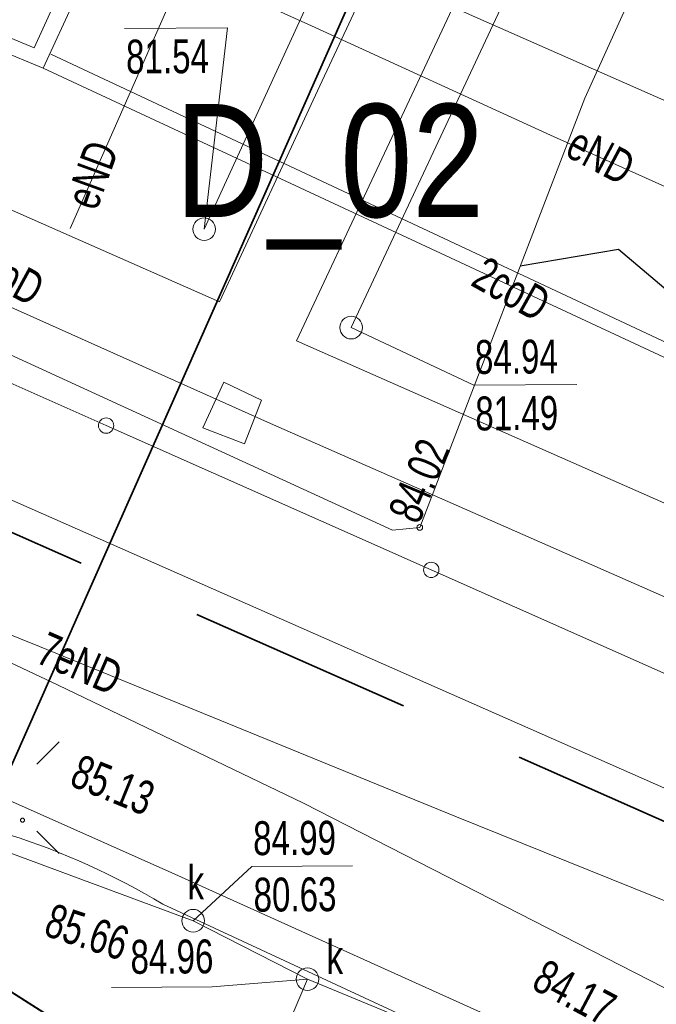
# Model space of a CAD drawing. Header units: metres. Extents: x -1013 to 1491576, y -5789570 to 1032.
# Tile 48 of 62: x 65 to 79, y -53 to -32. Entities that reach past the tile are written whole.
import ezdxf
from ezdxf.xclip import XClip

# ---------------------------------------------------------------- set-up
doc = ezdxf.new("R2010")
doc.units = ezdxf.units.M
doc.header["$MEASUREMENT"] = 0
doc.header["$XCLIPFRAME"] = 0
doc.linetypes.add('Przerywana długa', pattern=[7.8, 5, -2.8])
doc.layers.add('700-L Mapa 1_1000 dwg', color=7, linetype='Continuous')
for name, color, linetype, lineweight in [('703-L Płaszczyzny podejścia 2D3', 152, 'Continuous', 30), ('703-L Płaszczyzny podejścia 2D38', 171, 'Continuous', 35), ('704-L Płaszczyzny podejścia 3D38', 171, 'Continuous', 35), ('708-L Opisy_ numeracja obiektów85', 1, 'Continuous', 25), ('715-L Wymiary opisy dla 1_100085', 1, 'Continuous', 25), ('ex_02_DXF_MZ_5_KTKR_D_L_07', 9, 'Continuous', 18), ('ex_02_DXF_MZ_5_KTOK_L_47', 9, 'Continuous', 18), ('ex_02_DXF_MZ_5_RTPW_T_17', 9, 'Continuous', 18), ('ex_02_DXF_MZ_5_SUPC_D_L_1200', 9, 'Continuous', 18), ('ex_02_DXF_MZ_5_SUPC_E_T_1200', 9, 'Continuous', 18), ('ex_02_DXF_MZ_5_SUPE_D_L_31', 9, 'Continuous', 18), ('ex_02_DXF_MZ_5_SUPE_E_T_31', 9, 'Continuous', 18), ('ex_02_DXF_MZ_5_SUPK_D_L_434', 9, 'Continuous', 18), ('ex_02_DXF_MZ_5_SUPT_D_L_030', 9, 'Continuous', 18), ('ex_02_DXF_MZ_5_SUPT_L_030', 9, 'Continuous', 18), ('ex_02_DXF_MZ_5_SUPW_D_L_05', 9, 'Continuous', 18), ('ex_02_DXF_MZ_5_SUSM_D_T_07', 9, 'Continuous', 18), ('ex_02_DXF_MZ_5_SUTK_T_034', 9, 'Continuous', 18), ('ex_02_DXF_MZ_5_SUTT_T_030', 9, 'Continuous', 18), ('ex_02_DXF_MZ_5_SUUC_D_L_47', 9, 'Continuous', 18), ('ex_02_DXF_MZ_5_SUUK_D_T_234', 9, 'Continuous', 18), ('ex_02_DXF_MZ_5_SUUK_E_T_934', 9, 'Continuous', 18)]:
    doc.layers.add(name, color=color, linetype=linetype, lineweight=lineweight)
doc.styles.add('STYL_AUTOMATYCZNY_1', font='arial.ttf', dxfattribs={"width": 0.7})
doc.styles.add('STYL_AUTOMATYCZNY_3', font='ARIALN.TTF')
doc.dimstyles.new('STYL_AUTOMATYCZNY__1', dxfattribs={"dimtxt": 0.18, "dimasz": 0.912, "dimexe": 0.18, "dimexo": 0.0625, "dimgap": 0, "dimtad": 0, "dimtih": 1, "dimtoh": 1, "dimdec": 4, "dimzin": 0, "dimdsep": 46, "dimcen": 0.09, "dimadec": 0, "dimazin": 0, "dimtfac": 1, "dimtdec": 4, "dimtmove": 0, "dimatfit": 3, "dimldrblk": 'ARROWHEAD_7', "dimfxl": 1, "dimtolj": 1, "dimtzin": 0, "dimarcsym": 0})
doc.dimstyles.new('STYL_AUTOMATYCZNY__2', dxfattribs={"dimtxt": 0.18, "dimasz": 3.648, "dimexe": 0.18, "dimexo": 0.0625, "dimgap": 0, "dimtad": 0, "dimtih": 1, "dimtoh": 1, "dimdec": 4, "dimzin": 0, "dimdsep": 46, "dimcen": 0.09, "dimadec": 0, "dimazin": 0, "dimtfac": 1, "dimtdec": 4, "dimtmove": 0, "dimatfit": 3, "dimldrblk": 'ARROWHEAD_4', "dimfxl": 1, "dimtolj": 1, "dimtzin": 0, "dimarcsym": 0})

# ---------------------------------------------------------------- blocks, each defined once
blk = doc.blocks.new('Rysunek_1_5', base_point=(-7447251.91, -5789835.327))
at = {"layer": 'ex_02_DXF_MZ_5_KTKR_D_L_07', "color": 9, "linetype": 'Continuous', "lineweight": 18}
for p, q in [((104.167, -44.363), (70.309, -29.39)), ((85.851, -59.334), (68.453, -51.265))]:
    blk.add_line(p, q, dxfattribs=at)
blk.add_arc((60.155, -65.064), 16.101, 58.9793, 85.3996, dxfattribs=at)
at = {"layer": 'ex_02_DXF_MZ_5_KTOK_L_47', "color": 9, "linetype": 'Continuous', "lineweight": 18}
for p, q in [((60.005, -37.48), (67.2, -40.674)), ((67.2, -40.674), (74.395, -43.867)), ((74.395, -43.867), (81.589, -47.061))]:
    blk.add_line(p, q, dxfattribs=at)
for centre in [(67.2, -40.674), (74.395, -43.867)]:
    blk.add_circle(centre, 0.17, dxfattribs=at)
at = {"layer": 'ex_02_DXF_MZ_5_RTPW_T_17', "color": 9, "linetype": 'Continuous', "lineweight": 18}
blk.add_circle((65.35, -49.406), 0.045, dxfattribs=at)
at = {"layer": 'ex_02_DXF_MZ_5_SUPC_D_L_1200', "color": 9, "linetype": 'Continuous', "lineweight": 18}
for p, q in [((65.608, -32.315), (73.152, -15.67)), ((78.834, -18.298), (71.932, -33.155)), ((71.41, -38.797), (77.87, -25.018)), ((50.239, -25.859), (65.608, -32.315)), ((68.971, -25.869), (65.808, -32.764)), ((65.808, -32.764), (50.468, -26.421)), ((43.286, -28.306), (70.77, -40.596)), ((69.705, -37.936), (51.952, -30.095)), ((65.975, -32.453), (94.264, -45.718)), ((93.871, -45.834), (65.808, -32.764)), ((71.932, -33.155), (69.705, -37.936)), ((88.175, -46.194), (71.41, -38.797)), ((70.77, -40.596), (85.841, -47.237))]:
    blk.add_line(p, q, dxfattribs=at)
at = {"layer": 'ex_02_DXF_MZ_5_SUPE_D_L_31', "color": 9, "linetype": 'Continuous', "lineweight": 18}
for p, q in [((68.837, -30.501), (71.746, -31.83)), ((68.957, -30.52), (66.407, -36.308)), ((71.746, -31.83), (77.034, -34.243)), ((77.034, -34.243), (85.25, -37.946)), ((61.359, -43.785), (65.722, -45.564)), ((65.722, -45.564), (74.919, -49.32)), ((68.718, -50.603), (64.926, -48.91)), ((74.919, -49.32), (84.838, -53.32)), ((76.583, -54.148), (68.718, -50.603))]:
    blk.add_line(p, q, dxfattribs=at)
at = {"layer": 'ex_02_DXF_MZ_5_SUPK_D_L_434', "color": 9, "linetype": 'Continuous', "lineweight": 18}
for p, q in [((77.179, -19.301), (69.368, -36.328)), ((72.623, -38.505), (79.116, -24.628)), ((46.514, -43.249), (69.125, -51.631)), ((69.125, -51.631), (71.654, -52.923)), ((71.654, -52.923), (67.562, -62.543)), ((71.654, -52.923), (85.616, -58.675))]:
    blk.add_line(p, q, dxfattribs=at)
at = {"layer": 'ex_02_DXF_MZ_5_SUPT_D_L_030', "color": 9, "linetype": 'Continuous', "lineweight": 18}
for p, q in [((62.968, -44.923), (66.138, -46.421)), ((66.138, -46.421), (71.567, -49.033)), ((71.567, -49.033), (81.102, -53.907))]:
    blk.add_line(p, q, dxfattribs=at)
at = {"layer": 'ex_02_DXF_MZ_5_SUPT_L_030', "color": 9, "linetype": 'Continuous', "lineweight": 18}
for p, q in [((77.79, -33.427), (93.17, 0.423)), ((74.14, -42.927), (77.79, -33.427)), ((53.34, -33.717), (73.54, -42.987)), ((73.54, -42.987), (74.14, -42.927))]:
    blk.add_line(p, q, dxfattribs=at)
at = {"layer": 'ex_02_DXF_MZ_5_SUPW_D_L_05', "color": 9, "linetype": 'Continuous', "lineweight": 18}
blk.add_line((92.627, -54.456), (56.131, -38.371), dxfattribs=at)
at = {"layer": 'ex_02_DXF_MZ_5_SUSM_D_T_07', "color": 9, "linetype": 'Continuous', "lineweight": 18}
for p, q in [((65.668, -48.167), (66.163, -47.672)), ((65.668, -49.652), (66.163, -50.147))]:
    blk.add_line(p, q, dxfattribs=at)
at = {"layer": 'ex_02_DXF_MZ_5_SUTK_T_034', "color": 9, "linetype": 'Continuous', "lineweight": 18}
for p, q in [((67.606, -31.884), (69.886, -31.868)), ((69.368, -36.328), (69.886, -31.868)), ((72.623, -38.505), (75.335, -39.781)), ((75.335, -39.781), (77.615, -39.765)), ((69.125, -51.631), (70.427, -50.431)), ((70.427, -50.431), (72.653, -50.416)), ((71.654, -52.923), (69.546, -53.093)), ((67.32, -53.108), (69.546, -53.093))]:
    blk.add_line(p, q, dxfattribs=at)
at = {"layer": 'ex_02_DXF_MZ_5_SUTT_T_030', "color": 9, "linetype": 'Continuous', "lineweight": 18}
blk.add_circle((74.14, -42.927), 0.0625, dxfattribs=at)
at = {"layer": 'ex_02_DXF_MZ_5_SUUC_D_L_47', "color": 9, "linetype": 'Continuous', "lineweight": 18}
for p, q in [((69.343, -40.723), (69.806, -39.711)), ((69.806, -39.711), (70.639, -40.109)), ((70.639, -40.109), (70.264, -41.075)), ((70.264, -41.075), (69.343, -40.723))]:
    blk.add_line(p, q, dxfattribs=at)
at = {"layer": 'ex_02_DXF_MZ_5_SUUK_D_T_234', "color": 9, "linetype": 'Continuous', "lineweight": 18}
for centre in [(69.368, -36.328), (72.623, -38.505), (69.125, -51.631), (71.654, -52.923)]:
    blk.add_circle(centre, 0.25, dxfattribs=at)
at = {"layer": 'ex_02_DXF_MZ_5_RTPW_T_17', "color": 9, "linetype": 'Continuous', "lineweight": 18, "insert": (66.355, -48.633), "char_height": 0.75, "attachment_point": 7, "rotation": 337.7829, "style": 'STYL_AUTOMATYCZNY_1'}
blk.add_mtext('\\A1;{\\pql;\\fArial|b0|i0|c238|p0;\\W0.700000;85.13}', dxfattribs=at)
at = {"layer": 'ex_02_DXF_MZ_5_SUPC_E_T_1200', "color": 9, "linetype": 'Continuous', "lineweight": 18, "char_height": 0.75, "attachment_point": 4, "style": 'STYL_AUTOMATYCZNY_1'}
for s, insert, rotation in [('\\A1;{\\pql;\\fArial|b0|i0|c238|p0;\\W0.700000;coD}', (64.575, -37.1), 331.3481), ('\\A1;{\\pql;\\fArial|b0|i0|c238|p0;\\W0.700000;2coD}', (75.42, -37.233), 330.6578)]:
    blk.add_mtext(s, dxfattribs=dict(at, insert=insert, rotation=rotation))
at = {"layer": 'ex_02_DXF_MZ_5_SUPE_E_T_31', "color": 9, "linetype": 'Continuous', "lineweight": 18, "char_height": 0.75, "attachment_point": 4, "style": 'STYL_AUTOMATYCZNY_1'}
for s, insert, rotation in [('\\A1;{\\pql;\\fArial|b0|i0|c238|p0;\\W0.700000;eND}', (77.495, -34.359), 332.1027), ('\\A1;{\\pql;\\fArial|b0|i0|c238|p0;\\W0.700000;eND}', (66.639, -35.816), 70.0831), ('\\A1;{\\pql;\\fArial|b0|i0|c238|p0;\\W0.700000;7eND}', (65.76, -45.564), 336.3427)]:
    blk.add_mtext(s, dxfattribs=dict(at, insert=insert, rotation=rotation))
at = {"layer": 'ex_02_DXF_MZ_5_SUTK_T_034', "color": 9, "linetype": 'Continuous', "lineweight": 18, "char_height": 0.75, "style": 'STYL_AUTOMATYCZNY_1'}
for s, insert, attachment_point, rotation in [('\\A1;{\\pql;\\fArial|b0|i0|c238|p0;\\W0.700000;81.54}', (67.638, -32.134), 1, 0.4031), ('\\A1;{\\pql;\\fArial|b0|i0|c238|p0;\\W0.700000;84.94}', (75.358, -38.781), 1, 0.4031), ('\\A1;{\\pql;\\fArial|b0|i0|c238|p0;\\W0.700000;81.49}', (75.366, -40.031), 1, 0.4031), ('\\A1;{\\pql;\\fArial|b0|i0|c238|p0;\\W0.700000;84.99}', (70.45, -49.431), 1, 0.4031), ('\\A1;{\\pql;\\fArial|b0|i0|c238|p0;\\W0.700000;80.63}', (70.459, -50.681), 1, 0.4031), ('\\A1;{\\pql;\\fArial|b0|i0|c238|p0;\\W0.700000;85.66}', (65.907, -51.593), 4, 341.7038), ('\\A1;{\\pql;\\fArial|b0|i0|c238|p0;\\W0.700000;84.96}', (67.739, -52.437), 4, 0.4031)]:
    blk.add_mtext(s, dxfattribs=dict(at, insert=insert, attachment_point=attachment_point, rotation=rotation))
at = {"layer": 'ex_02_DXF_MZ_5_SUTT_T_030', "color": 9, "linetype": 'Continuous', "lineweight": 18, "char_height": 0.75, "attachment_point": 7, "style": 'STYL_AUTOMATYCZNY_1'}
for s, insert, rotation in [('\\A1;{\\pql;\\fArial|b0|i0|c238|p0;\\W0.700000;84.02}', (74.124, -42.888), 67.1356), ('\\A1;{\\pql;\\fArial|b0|i0|c238|p0;\\W0.700000;84.17}', (76.577, -53.128), 332.1027)]:
    blk.add_mtext(s, dxfattribs=dict(at, insert=insert, rotation=rotation))
at = {"layer": 'ex_02_DXF_MZ_5_SUUK_E_T_934', "color": 9, "linetype": 'Continuous', "lineweight": 18, "char_height": 0.75, "attachment_point": 7, "style": 'STYL_AUTOMATYCZNY_1'}
for insert in [(69.001, -51.161), (72.078, -52.811)]:
    blk.add_mtext('\\A1;{\\pql;\\fArial|b0|i0|c238|p0;\\W0.700000;k}', dxfattribs=dict(at, insert=insert))
blk = doc.blocks.new('ARROWHEAD_4')
at = {"color": 0, "linetype": 'Continuous', "lineweight": 0}
blk.add_line((0, 0), (-1, 0), dxfattribs=at)
at = {"color": 0, "linetype": 'Continuous', "lineweight": 0, "flags": 128}
blk.add_lwpolyline([(-1, 0.2679), (0, 0), (-1, -0.2679)], close=True, dxfattribs=at)
blk = doc.blocks.new('ARROWHEAD_7')
at = {"color": 0, "linetype": 'Continuous', "lineweight": 0}
for p, q in [((0, -0.25), (0, 0.25)), ((0, 0), (-1, 0)), ((-0.25, 0), (0.25, 0))]:
    blk.add_line(p, q, dxfattribs=at)
blk.add_circle((0, 0), 0.25, dxfattribs=at)

msp = doc.modelspace()

# ---------------------------------------------------------------- linework, layer by layer
at = {"layer": '703-L Płaszczyzny podejścia 2D3', "color": 152, "linetype": 'Continuous', "lineweight": 30}
msp.add_circle((8.227, 10.355), 1021.659, dxfattribs=at)
at = {"layer": '703-L Płaszczyzny podejścia 2D38', "color": 171, "linetype": 'Przerywana długa', "lineweight": 35}
msp.add_line((12.159, -19.572), (367.806, -177.167), dxfattribs=at)
at = {"layer": '703-L Płaszczyzny podejścia 2D38', "color": 171, "linetype": 'Continuous', "lineweight": 35}
msp.add_line((12.159, -19.572), (344.166, -230.515), dxfattribs=at)
at = {"layer": '704-L Płaszczyzny podejścia 3D38', "color": 171, "linetype": 'Continuous', "lineweight": 35, "flags": 128}
for points in [[(63.368, -52.108), (84.151, -5.207)], [(84.151, -5.207), (63.368, -52.108)], [(4.056, -37.858), (63.368, -52.108), (114.577, -84.645)], [(114.577, -84.645), (63.368, -52.108)]]:
    msp.add_lwpolyline(points, dxfattribs=at)

# ---------------------------------------------------------------- block references
at = {"layer": '700-L Mapa 1_1000 dwg', "color": 52, "linetype": 'Continuous', "lineweight": 25}
ref = msp.add_blockref('Rysunek_1_5', (-7447251.91, -5789835.327), dxfattribs=at)
XClip(ref).set_block_clipping_path([(-454.4097296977, -337.82710067), (350.5902703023, 167.17289933)])

# ---------------------------------------------------------------- texts
at = {"layer": '708-L Opisy_ numeracja obiektów85', "color": 1, "linetype": 'Continuous', "lineweight": 25, "insert": (68.723, -36.779), "char_height": 2.5, "attachment_point": 7, "style": 'STYL_AUTOMATYCZNY_3'}
msp.add_mtext('\\A1;{\\pql;\\fArial Narrow|b0|i0|c238|p0;\\W1.000000;D_02}', dxfattribs=at)
at = {"layer": '715-L Wymiary opisy dla 1_100085', "color": 1, "linetype": 'Continuous', "lineweight": 25, "insert": (42.905, -13.845), "char_height": 2, "attachment_point": 7, "rotation": 336.1008, "style": 'STYL_AUTOMATYCZNY_3'}
msp.add_mtext('\\A1;{\\pql;\\fArial Narrow|b0|i0|c238|p0;\\W1.000000;Główny kierunek \\fArial Narrow|b0|i0|c238|p0;\\W1.000000;startu (\\fArial Narrow|b0|i0|c238|p0;\\W1.000000;podejścia\\fArial Narrow|b0|i0|c238|p0;\\W1.000000;)\\fArial Narrow|b0|i0|c238|p0;\\W1.000000; 114,30°/294,3°}', dxfattribs=at)

# ---------------------------------------------------------------- leaders
at = {"layer": '708-L Opisy_ numeracja obiektów85', "color": 1, "linetype": 'Continuous', "lineweight": 25, "annotation_type": 0, "has_hookline": 1, "hookline_direction": 1, "text_width": 6.481}
msp.add_leader([(84.708, -42.005), (78.537, -36.779), (76.361, -37.147)], dimstyle='STYL_AUTOMATYCZNY__1', dxfattribs=at)
at = {"layer": '715-L Wymiary opisy dla 1_100085', "color": 1, "linetype": 'Continuous', "lineweight": 25, "annotation_type": 0, "has_hookline": 1, "hookline_direction": 0, "text_width": 51.113, "horizontal_direction": (0.91426, -0.405129, 0)}
msp.add_leader([(34.252, -10.068), (42.905, -13.845)], dimstyle='STYL_AUTOMATYCZNY__2', dxfattribs=at)

doc.saveas('drawing.dxf')
